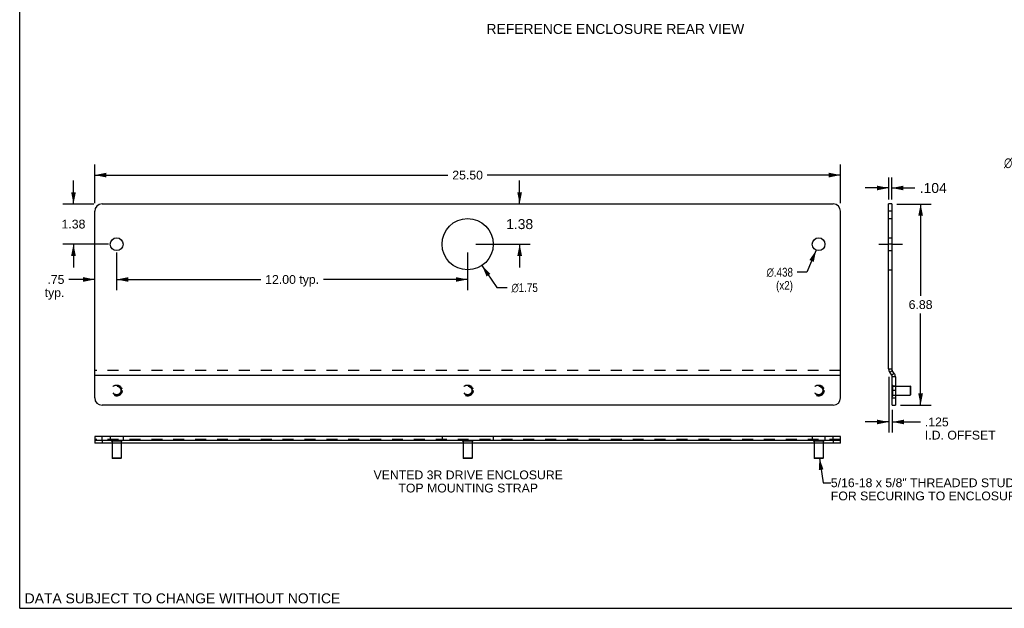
# Model space of a CAD drawing. Header units: inches. Extents: x 0 to 68, y 0 to 44.
# Tile 1 of 5: x 0 to 33.7, y 0 to 20.1. Entities that reach past the tile are written whole.
import ezdxf

# ---------------------------------------------------------------- set-up
doc = ezdxf.new("R2010")
doc.units = ezdxf.units.IN
doc.header["$LTSCALE"] = 3.74
doc.header["$MEASUREMENT"] = 0
doc.linetypes.add('DASHED', pattern=[0.2, 0.1, -0.1])
doc.linetypes.add('HIDDEN', pattern=[0.2, 0.1, -0.1])
doc.layers.get('0').update_dxf_attribs({"linetype": 'CONTINUOUS'})
doc.layers.add('DEFAULT_2', color=8, linetype='HIDDEN')
doc.layers.add('DIMENSIONS', color=7, linetype='CONTINUOUS')
doc.styles.get("Standard").update_dxf_attribs({"font": 'arial.ttf'})
doc.styles.add('TEXTSTYLE_1', font='gdt', dxfattribs={"width": 0.8})
doc.dimstyles.new('DIMSTYLE_1', dxfattribs={"dimtxt": 0.3, "dimasz": 0.4, "dimexe": 0.09, "dimexo": 0.07, "dimgap": 0.0375, "dimtad": 0, "dimtih": 1, "dimtoh": 1, "dimzin": 4, "dimdsep": 46, "dimtxsty": 'Standard', "dimblk": '_FILLED', "dimblk1": '_FILLED', "dimblk2": '_FILLED', "dimcen": 0.09, "dimazin": 1, "dimtfac": 1, "dimtdec": 3, "dimtofl": 0, "dimtmove": 0, "dimatfit": 3, "dimldrblk": '_FILLED', "dimfxl": 0, "dimtolj": 1, "dimtzin": 4, "dimarcsym": 0})
doc.dimstyles.new('DIMSTYLE_2', dxfattribs={"dimtxt": 0.3, "dimasz": 0.4, "dimexe": 0.09, "dimexo": 0.07, "dimgap": 0.09, "dimtad": 0, "dimtih": 1, "dimtoh": 1, "dimzin": 4, "dimdsep": 46, "dimtxsty": 'Standard', "dimblk": '_FILLED', "dimblk1": '_FILLED', "dimblk2": '_FILLED', "dimcen": 0.09, "dimazin": 1, "dimtfac": 1, "dimtdec": 3, "dimtofl": 0, "dimtmove": 0, "dimatfit": 1, "dimldrblk": '_FILLED', "dimfxl": 0, "dimtolj": 1, "dimtzin": 4, "dimarcsym": 0})
doc.dimstyles.new('DIMSTYLE_3', dxfattribs={"dimtxt": 0.3, "dimasz": 0.4, "dimexe": 0.09, "dimexo": 0.07, "dimgap": 0.0375, "dimtad": 0, "dimtih": 1, "dimtoh": 1, "dimdec": 3, "dimzin": 4, "dimdsep": 46, "dimtxsty": 'Standard', "dimblk": '_FILLED', "dimblk1": '_FILLED', "dimblk2": '_FILLED', "dimcen": 0.09, "dimadec": 3, "dimazin": 1, "dimtfac": 1, "dimtdec": 3, "dimtofl": 0, "dimtmove": 0, "dimatfit": 3, "dimldrblk": '_FILLED', "dimfxl": 0, "dimtolj": 1, "dimtzin": 4, "dimarcsym": 0})
doc.dimstyles.new('DIMSTYLE_4', dxfattribs={"dimtxt": 0.34, "dimasz": 0.4, "dimexe": 0.09, "dimexo": 0.07, "dimgap": 0.0425, "dimtad": 0, "dimtih": 1, "dimtoh": 1, "dimzin": 4, "dimdsep": 46, "dimtxsty": 'Standard', "dimblk": '_FILLED', "dimblk1": '_FILLED', "dimblk2": '_FILLED', "dimcen": 0.09, "dimazin": 1, "dimtfac": 1, "dimtdec": 3, "dimtofl": 0, "dimtmove": 0, "dimatfit": 3, "dimldrblk": '_FILLED', "dimfxl": 0, "dimtolj": 1, "dimtzin": 4, "dimarcsym": 0})
doc.dimstyles.new('DIMSTYLE_5', dxfattribs={"dimtxt": 0.3, "dimasz": 0.4, "dimexe": 0.09, "dimexo": 0.07, "dimgap": 0.09, "dimtad": 0, "dimtih": 1, "dimtoh": 1, "dimdec": 3, "dimzin": 4, "dimdsep": 46, "dimtxsty": 'Standard', "dimblk": '_FILLED', "dimblk1": '_FILLED', "dimblk2": '_FILLED', "dimcen": 0.09, "dimadec": 3, "dimazin": 1, "dimtfac": 1, "dimtdec": 3, "dimtofl": 0, "dimtmove": 0, "dimatfit": 1, "dimldrblk": '_FILLED', "dimfxl": 0, "dimtolj": 1, "dimtzin": 4, "dimarcsym": 0})
doc.dimstyles.new('DIMSTYLE_6', dxfattribs={"dimtxt": 0.34, "dimasz": 0.4, "dimexe": 0.09, "dimexo": 0.07, "dimgap": 0.09, "dimtad": 0, "dimtih": 1, "dimtoh": 1, "dimdec": 3, "dimzin": 4, "dimdsep": 46, "dimtxsty": 'Standard', "dimblk": '_FILLED', "dimblk1": '_FILLED', "dimblk2": '_FILLED', "dimcen": 0.09, "dimadec": 3, "dimazin": 1, "dimtfac": 1, "dimtdec": 3, "dimtofl": 0, "dimtmove": 0, "dimatfit": 1, "dimldrblk": '_FILLED', "dimfxl": 0, "dimtolj": 1, "dimtzin": 4, "dimarcsym": 0})
doc.dimstyles.new('DIMSTYLE_8', dxfattribs={"dimtxt": 0.34, "dimasz": 0.4, "dimexe": 0.09, "dimexo": 0.07, "dimgap": 0.0425, "dimtad": 0, "dimtih": 1, "dimtoh": 1, "dimdec": 3, "dimzin": 4, "dimdsep": 46, "dimtxsty": 'Standard', "dimblk": '_FILLED', "dimblk1": '_FILLED', "dimblk2": '_FILLED', "dimcen": 0.09, "dimadec": 3, "dimazin": 1, "dimtfac": 1, "dimtdec": 3, "dimtofl": 0, "dimtmove": 0, "dimatfit": 3, "dimldrblk": '_FILLED', "dimfxl": 0, "dimtolj": 1, "dimtzin": 4, "dimarcsym": 0})
doc.dimstyles.get("Standard").update_dxf_attribs({"dimtxt": 0.34, "dimasz": 0.4, "dimexe": 0.09, "dimexo": 0.07, "dimgap": 0.09, "dimtad": 0, "dimtih": 1, "dimtoh": 1, "dimdec": 3, "dimzin": 4, "dimdsep": 46, "dimtxsty": 'Standard', "dimblk": '_FILLED', "dimblk1": '_FILLED', "dimblk2": '_FILLED', "dimcen": 0.09, "dimadec": 3, "dimazin": 1, "dimtp": 0.001, "dimtm": 0.001, "dimtfac": 1, "dimtdec": 3, "dimtofl": 0, "dimtmove": 0, "dimatfit": 3, "dimldrblk": '_FILLED', "dimfxl": 0, "dimtolj": 1, "dimtzin": 4, "dimarcsym": 0})

# ---------------------------------------------------------------- blocks, each defined once
blk = doc.blocks.new('_FILLED')
at = {"color": 0, "linetype": 'ByBlock'}
blk.add_solid([(0, 0), (-1, 0.2), (-1, -0.2)], dxfattribs=at)
blk = doc.blocks.new('*D1')
at = {"layer": 'DIMENSIONS', "color": 2, "linetype": 'Continuous'}
for p, q in [((2.565, 13.846), (2.565, 15.164)), ((28.065, 13.846), (28.065, 15.164)), ((2.565, 14.804), (14.641, 14.804)), ((28.065, 14.804), (15.989, 14.804))]:
    blk.add_line(p, q, dxfattribs=at)
at = {"layer": 'DIMENSIONS', "color": 2, "linetype": 'Continuous', "xscale": 0.4, "yscale": 0.4, "zscale": 0.4, "rotation": 180}
blk.add_blockref('_FILLED', (2.565, 14.804), dxfattribs=at)
at = {"layer": 'DIMENSIONS', "color": 2, "linetype": 'Continuous', "xscale": 0.4, "yscale": 0.4, "zscale": 0.4}
blk.add_blockref('_FILLED', (28.065, 14.804), dxfattribs=at)
at = {"layer": 'DIMENSIONS', "color": 2, "linetype": 'Continuous', "insert": (15.315, 14.954), "char_height": 0.3, "width": 1.04833, "attachment_point": 2, "line_spacing_factor": 0.9}
blk.add_mtext('25.50', dxfattribs=at)
blk = doc.blocks.new('*D2')
at = {"layer": 'DIMENSIONS', "color": 2, "linetype": 'Continuous'}
for p, q in [((3.315, 12.161), (3.315, 10.877)), ((2.565, 11.237), (1.68, 11.237)), ((3.315, 11.237), (4.115, 11.237))]:
    blk.add_line(p, q, dxfattribs=at)
at = {"layer": 'DIMENSIONS', "color": 2, "linetype": 'Continuous', "xscale": 0.4, "yscale": 0.4, "zscale": 0.4}
blk.add_blockref('_FILLED', (2.565, 11.237), dxfattribs=at)
at = {"layer": 'DIMENSIONS', "color": 2, "linetype": 'Continuous', "xscale": 0.4, "yscale": 0.4, "zscale": 0.4, "rotation": 180}
blk.add_blockref('_FILLED', (3.315, 11.237), dxfattribs=at)
at = {"layer": 'DIMENSIONS', "color": 2, "linetype": 'Continuous', "insert": (1.53, 11.387), "char_height": 0.3, "width": 0.67472, "attachment_point": 3, "line_spacing_factor": 0.9}
blk.add_mtext('.75\\Ptyp.', dxfattribs=at)
blk = doc.blocks.new('*D3')
at = {"layer": 'DIMENSIONS', "color": 2, "linetype": 'Continuous'}
for p, q in [((1.839, 13.816), (1.839, 14.616)), ((2.535, 13.816), (1.479, 13.816)), ((3.035, 12.441), (1.479, 12.441)), ((1.839, 12.441), (1.839, 11.641))]:
    blk.add_line(p, q, dxfattribs=at)
at = {"layer": 'DIMENSIONS', "color": 2, "linetype": 'Continuous', "xscale": 0.4, "yscale": 0.4, "zscale": 0.4}
for p, rotation in [((1.839, 13.816), 270), ((1.839, 12.441), 90)]:
    blk.add_blockref('_FILLED', p, dxfattribs=dict(at, rotation=rotation))
at = {"layer": 'DIMENSIONS', "color": 2, "linetype": 'Continuous', "insert": (1.839, 13.279), "char_height": 0.3, "width": 0.81524, "attachment_point": 2, "line_spacing_factor": 0.9}
blk.add_mtext('1.38', dxfattribs=at)
blk = doc.blocks.new('*D4')
at = {"layer": 'DIMENSIONS', "color": 2, "linetype": 'Continuous'}
for p, q in [((15.805, 11.716), (16.316, 10.958)), ((16.316, 10.958), (16.664, 10.958))]:
    blk.add_line(p, q, dxfattribs=at)
at = {"layer": 'DIMENSIONS', "color": 2, "linetype": 'Continuous', "xscale": 0.4, "yscale": 0.4, "zscale": 0.4, "rotation": 124.0081489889}
blk.add_blockref('_FILLED', (15.805, 11.716), dxfattribs=at)
at = {"layer": 'DIMENSIONS', "color": 2, "linetype": 'Continuous', "insert": (16.814, 11.108), "char_height": 0.3, "width": 1.21524, "attachment_point": 1, "line_spacing_factor": 0.9, "style": 'TEXTSTYLE_1'}
blk.add_mtext('{\\fgdt;n}\\fArial;1.75', dxfattribs=at)
blk = doc.blocks.new('*D5')
at = {"layer": 'DIMENSIONS', "color": 2, "linetype": 'Continuous'}
for p, q in [((29.711, 7.906), (29.711, 6.008)), ((29.836, 6.786), (29.836, 6.008)), ((29.711, 6.368), (28.911, 6.368)), ((29.836, 6.368), (30.799, 6.368))]:
    blk.add_line(p, q, dxfattribs=at)
at = {"layer": 'DIMENSIONS', "color": 2, "linetype": 'Continuous', "xscale": 0.4, "yscale": 0.4, "zscale": 0.4}
blk.add_blockref('_FILLED', (29.711, 6.368), dxfattribs=at)
at = {"layer": 'DIMENSIONS', "color": 2, "linetype": 'Continuous', "xscale": 0.4, "yscale": 0.4, "zscale": 0.4, "rotation": 180}
blk.add_blockref('_FILLED', (29.836, 6.368), dxfattribs=at)
at = {"layer": 'DIMENSIONS', "color": 2, "linetype": 'Continuous', "insert": (30.949, 6.518), "char_height": 0.3, "width": 2.41561, "attachment_point": 1, "line_spacing_factor": 0.9}
blk.add_mtext('.125\\PI.D. OFFSET', dxfattribs=at)
blk = doc.blocks.new('*D8')
at = {"layer": 'DIMENSIONS', "color": 2, "linetype": 'Continuous'}
for p, q in [((27.231, 12.24), (26.915, 11.485)), ((26.915, 11.485), (26.588, 11.485))]:
    blk.add_line(p, q, dxfattribs=at)
at = {"layer": 'DIMENSIONS', "color": 2, "linetype": 'Continuous', "xscale": 0.4, "yscale": 0.4, "zscale": 0.4, "rotation": 67.2792037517}
blk.add_blockref('_FILLED', (27.231, 12.24), dxfattribs=at)
at = {"layer": 'DIMENSIONS', "color": 2, "linetype": 'Continuous', "insert": (26.438, 11.635), "char_height": 0.3, "width": 1.21524, "attachment_point": 3, "line_spacing_factor": 0.9, "style": 'TEXTSTYLE_1'}
blk.add_mtext('{\\fgdt;n}\\fArial;.438\\P(x2)', dxfattribs=at)
blk = doc.blocks.new('*D9')
at = {"layer": 'DIMENSIONS', "color": 2, "linetype": 'Continuous'}
for p, q in [((29.991, 13.816), (31.163, 13.816)), ((30.803, 13.816), (30.803, 10.679)), ((30.803, 6.941), (30.803, 10.079)), ((30.116, 6.941), (31.163, 6.941))]:
    blk.add_line(p, q, dxfattribs=at)
at = {"layer": 'DIMENSIONS', "color": 2, "linetype": 'Continuous', "xscale": 0.4, "yscale": 0.4, "zscale": 0.4}
for p, rotation in [((30.803, 13.816), 90), ((30.803, 6.941), 270)]:
    blk.add_blockref('_FILLED', p, dxfattribs=dict(at, rotation=rotation))
at = {"layer": 'DIMENSIONS', "color": 2, "linetype": 'Continuous', "insert": (30.803, 10.529), "char_height": 0.3, "width": 0.81524, "attachment_point": 2, "line_spacing_factor": 0.9}
blk.add_mtext('6.88', dxfattribs=at)
blk = doc.blocks.new('*D12')
at = {"layer": 'DIMENSIONS', "color": 2, "linetype": 'Continuous'}
for p, q in [((35.177, 15.228), (34.847, 15.228)), ((36.462, 14.015), (35.177, 15.228))]:
    blk.add_line(p, q, dxfattribs=at)
at = {"layer": 'DIMENSIONS', "color": 2, "linetype": 'Continuous', "xscale": 0.4, "yscale": 0.4, "zscale": 0.4, "rotation": 316.6394553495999}
blk.add_blockref('_FILLED', (36.462, 14.015), dxfattribs=at)
at = {"layer": 'DIMENSIONS', "color": 2, "linetype": 'Continuous', "insert": (34.677, 15.398), "char_height": 0.34, "width": 1.37727, "attachment_point": 3, "line_spacing_factor": 0.9, "style": 'TEXTSTYLE_1'}
blk.add_mtext('{\\fgdt;n}\\fArial;.438\\P(x2)', dxfattribs=at)
blk = doc.blocks.new('*D15')
at = {"layer": 'DIMENSIONS', "color": 2, "linetype": 'Continuous'}
for p, q in [((3.315, 12.161), (3.315, 10.877)), ((15.315, 12.161), (15.315, 10.877)), ((3.315, 11.237), (8.246, 11.237)), ((15.315, 11.237), (10.385, 11.237))]:
    blk.add_line(p, q, dxfattribs=at)
at = {"layer": 'DIMENSIONS', "color": 2, "linetype": 'Continuous', "xscale": 0.4, "yscale": 0.4, "zscale": 0.4, "rotation": 180}
blk.add_blockref('_FILLED', (3.315, 11.237), dxfattribs=at)
at = {"layer": 'DIMENSIONS', "color": 2, "linetype": 'Continuous', "xscale": 0.4, "yscale": 0.4, "zscale": 0.4}
blk.add_blockref('_FILLED', (15.315, 11.237), dxfattribs=at)
at = {"layer": 'DIMENSIONS', "color": 2, "linetype": 'Continuous', "insert": (9.315, 11.387), "char_height": 0.3, "width": 1.83903, "attachment_point": 2, "line_spacing_factor": 0.9}
blk.add_mtext('12.00 typ.', dxfattribs=at)
blk = doc.blocks.new('*D20')
at = {"layer": 'DIMENSIONS', "color": 2, "linetype": 'Continuous'}
for p, q in [((17.094, 13.816), (17.094, 14.616)), ((15.595, 12.441), (17.454, 12.441)), ((17.094, 12.441), (17.094, 11.641))]:
    blk.add_line(p, q, dxfattribs=at)
at = {"layer": 'DIMENSIONS', "color": 2, "linetype": 'Continuous', "xscale": 0.4, "yscale": 0.4, "zscale": 0.4}
for p, rotation in [((17.094, 13.816), 270), ((17.094, 12.441), 90)]:
    blk.add_blockref('_FILLED', p, dxfattribs=dict(at, rotation=rotation))
at = {"layer": 'DIMENSIONS', "color": 2, "linetype": 'Continuous', "insert": (17.094, 13.299), "char_height": 0.34, "width": 0.92394, "attachment_point": 2, "line_spacing_factor": 0.9}
blk.add_mtext('1.38', dxfattribs=at)
blk = doc.blocks.new('*D24')
at = {"layer": 'DIMENSIONS', "color": 2, "linetype": 'Continuous'}
for p, q in [((29.711, 13.971), (29.711, 14.723)), ((29.815, 13.971), (29.815, 14.723)), ((29.711, 14.363), (28.911, 14.363)), ((29.815, 14.363), (30.603, 14.363))]:
    blk.add_line(p, q, dxfattribs=at)
at = {"layer": 'DIMENSIONS', "color": 2, "linetype": 'Continuous', "xscale": 0.4, "yscale": 0.4, "zscale": 0.4}
blk.add_blockref('_FILLED', (29.711, 14.363), dxfattribs=at)
at = {"layer": 'DIMENSIONS', "color": 2, "linetype": 'Continuous', "xscale": 0.4, "yscale": 0.4, "zscale": 0.4, "rotation": 180}
blk.add_blockref('_FILLED', (29.815, 14.363), dxfattribs=at)
at = {"layer": 'DIMENSIONS', "color": 2, "linetype": 'Continuous', "insert": (30.773, 14.533), "char_height": 0.34, "width": 0.92394, "attachment_point": 1, "line_spacing_factor": 0.9}
blk.add_mtext('.104', dxfattribs=at)

msp = doc.modelspace()

# ---------------------------------------------------------------- linework, layer by layer
at = {"color": 7, "linetype": 'Continuous'}
for p, q in [((0, 0), (0, 44)), ((2.8153, 13.8164), (27.8153, 13.8164)), ((29.7106, 8.1858), (29.7106, 13.8164)), ((29.8146, 13.8164), (29.7106, 13.8164)), ((2.5653, 7.1914), (2.5653, 13.5664)), ((28.0653, 7.1914), (28.0653, 13.5664)), ((29.8146, 13.5664), (29.7106, 13.5664)), ((29.7106, 8.1858), (29.8146, 8.1858)), ((29.7475, 8.0688), (29.8327, 8.1284)), ((2.5653, 7.9687), (28.0653, 7.9687)), ((29.8176, 7.9687), (29.7475, 8.0688)), ((29.9028, 8.0284), (29.8176, 7.9687)), ((29.9396, 7.9114), (29.8356, 7.9114)), ((29.8356, 6.9414), (29.8356, 7.9114)), ((29.8316, 7.6294), (29.8356, 7.6294)), ((29.8316, 7.2534), (29.8316, 7.6294)), ((29.9396, 7.5964), (30.4466, 7.5964)), ((30.4566, 7.5864), (30.4466, 7.5964)), ((30.4466, 7.5964), (30.4466, 7.2864)), ((30.4566, 7.5864), (30.4566, 7.2964)), ((29.8316, 7.2534), (29.8356, 7.2534)), ((29.8356, 7.1914), (29.9396, 7.1914)), ((29.9396, 7.2864), (30.4466, 7.2864)), ((30.4566, 7.2964), (30.4466, 7.2864)), ((27.8153, 6.9414), (2.8153, 6.9414)), ((29.8356, 6.9414), (29.9396, 6.9414)), ((2.5653, 5.8671), (2.5653, 5.6381)), ((28.0653, 5.8671), (2.5653, 5.8671)), ((2.5653, 5.7421), (28.0653, 5.7421)), ((2.8153, 5.7421), (2.8153, 5.6381)), ((3.1273, 5.7461), (3.1273, 5.7421)), ((3.1273, 5.7461), (3.5033, 5.7461)), ((3.5033, 5.7461), (3.5033, 5.7421)), ((15.1273, 5.7461), (15.1273, 5.7421)), ((15.1273, 5.7461), (15.5033, 5.7461)), ((15.5033, 5.7461), (15.5033, 5.7421)), ((27.1273, 5.7461), (27.5033, 5.7461)), ((27.1273, 5.7461), (27.1273, 5.7421)), ((27.5033, 5.7461), (27.5033, 5.7421)), ((27.8153, 5.7421), (27.8153, 5.6381)), ((28.0653, 5.6381), (28.0653, 5.8671)), ((3.1603, 5.6381), (3.1603, 5.1311)), ((3.4703, 5.6381), (3.4703, 5.1311)), ((15.1603, 5.6381), (15.1603, 5.1311)), ((15.4703, 5.6381), (15.4703, 5.1311)), ((27.1603, 5.6381), (27.1603, 5.1311)), ((27.4703, 5.6381), (27.4703, 5.1311)), ((3.1703, 5.1211), (3.1603, 5.1311)), ((3.4703, 5.1311), (3.1603, 5.1311)), ((3.4603, 5.1211), (3.1703, 5.1211)), ((3.4603, 5.1211), (3.4703, 5.1311)), ((15.4703, 5.1311), (15.1603, 5.1311)), ((15.1703, 5.1211), (15.1603, 5.1311)), ((15.4603, 5.1211), (15.1703, 5.1211)), ((15.4603, 5.1211), (15.4703, 5.1311)), ((27.4703, 5.1311), (27.1603, 5.1311)), ((27.1703, 5.1211), (27.1603, 5.1311)), ((27.4603, 5.1211), (27.1703, 5.1211)), ((27.4603, 5.1211), (27.4703, 5.1311)), ((0, 0), (68, 0))]:
    msp.add_line(p, q, dxfattribs=at)
at = {"color": 3, "linetype": 'Continuous'}
for p, q in [((29.8146, 13.8164), (29.8146, 8.1858)), ((29.9028, 8.0284), (29.8327, 8.1284)), ((29.9396, 7.9114), (29.9396, 6.9414)), ((28.0653, 5.6381), (2.5653, 5.6381))]:
    msp.add_line(p, q, dxfattribs=at)
at = {"color": 2, "linetype": 'DASHED'}
for p, q in [((29.3706, 12.4414), (29.7106, 12.4414)), ((29.8146, 12.4414), (30.2354, 12.4414))]:
    msp.add_line(p, q, dxfattribs=at)
at = {"color": 7, "linetype": 'Continuous'}
for centre, radius in [((15.3153, 12.4414), 0.875), ((3.3153, 12.4414), 0.2188), ((27.3153, 12.4414), 0.2188)]:
    msp.add_circle(centre, radius, dxfattribs=at)
for centre, radius, start, end in [((2.8153, 13.5664), 0.25, 90, 180), ((27.8153, 13.5664), 0.25, 0, 90), ((29.9146, 8.1858), 0.204, 180, 215), ((29.7356, 7.9114), 0.1, 0, 35), ((2.8153, 7.1914), 0.25, 180, 270), ((27.8153, 7.1914), 0.25, 270, 360)]:
    msp.add_arc(centre, radius, start, end, dxfattribs=at)
at = {"color": 3, "linetype": 'Continuous'}
for centre, radius, start, end in [((29.9146, 8.1858), 0.1, 180, 215), ((29.7356, 7.9114), 0.204, 0, 35)]:
    msp.add_arc(centre, radius, start, end, dxfattribs=at)
at = {"layer": 'DEFAULT_2', "color": 8, "linetype": 'HIDDEN'}
for p, q in [((29.7106, 13.3164), (29.8146, 13.3164)), ((29.7106, 12.6602), (29.8146, 12.6602)), ((29.8146, 12.4414), (29.7106, 12.4414)), ((29.7106, 12.2227), (29.8146, 12.2227)), ((29.7106, 11.5664), (29.8146, 11.5664)), ((28.0653, 8.1284), (2.5653, 8.1284)), ((29.8356, 7.6294), (29.8496, 7.6294)), ((29.8356, 7.5974), (29.9396, 7.5974)), ((29.9396, 7.4414), (29.8356, 7.4414)), ((29.8496, 7.2534), (29.8496, 7.6294)), ((29.8496, 7.5964), (29.9396, 7.5964)), ((29.8356, 7.2854), (29.9396, 7.2854)), ((29.8356, 7.2534), (29.8496, 7.2534)), ((29.8496, 7.2864), (29.9396, 7.2864)), ((28.0653, 5.7631), (2.5653, 5.7631)), ((2.8153, 5.7631), (2.8153, 5.8671)), ((3.0965, 5.8671), (3.0965, 5.7631)), ((3.1273, 5.7421), (3.1273, 5.7281)), ((3.1273, 5.7281), (3.5033, 5.7281)), ((3.1593, 5.7421), (3.1593, 5.6381)), ((3.1603, 5.7281), (3.1603, 5.6381)), ((3.4703, 5.7281), (3.4703, 5.6381)), ((3.4713, 5.7421), (3.4713, 5.6381)), ((3.5033, 5.7421), (3.5033, 5.7281)), ((3.534, 5.8671), (3.534, 5.7631)), ((14.4403, 5.8671), (14.4403, 5.7631)), ((15.1273, 5.7421), (15.1273, 5.7281)), ((15.1273, 5.7281), (15.5033, 5.7281)), ((15.1593, 5.7421), (15.1593, 5.6381)), ((15.1603, 5.7281), (15.1603, 5.6381)), ((15.4703, 5.7281), (15.4703, 5.6381)), ((15.4713, 5.7421), (15.4713, 5.6381)), ((15.5033, 5.7421), (15.5033, 5.7281)), ((16.1903, 5.8671), (16.1903, 5.7631)), ((27.0965, 5.8671), (27.0965, 5.7631)), ((27.1273, 5.7421), (27.1273, 5.7281)), ((27.1273, 5.7281), (27.5033, 5.7281)), ((27.1593, 5.7421), (27.1593, 5.6381)), ((27.1603, 5.7281), (27.1603, 5.6381)), ((27.4703, 5.7281), (27.4703, 5.6381)), ((27.4713, 5.7421), (27.4713, 5.6381)), ((27.5033, 5.7421), (27.5033, 5.7281)), ((27.534, 5.8671), (27.534, 5.7631)), ((27.8153, 5.7631), (27.8153, 5.8671))]:
    msp.add_line(p, q, dxfattribs=at)
for centre, radius in [((3.3153, 7.4414), 0.188), ((3.3153, 7.4414), 0.156), ((3.3153, 7.4414), 0.155), ((3.3153, 7.4414), 0.145), ((15.3153, 7.4414), 0.188), ((15.3153, 7.4414), 0.156), ((15.3153, 7.4414), 0.155), ((15.3153, 7.4414), 0.145), ((27.3153, 7.4414), 0.188), ((27.3153, 7.4414), 0.156), ((27.3153, 7.4414), 0.155), ((27.3153, 7.4414), 0.145)]:
    msp.add_circle(centre, radius, dxfattribs=at)

# ---------------------------------------------------------------- texts
at = {"layer": 'DIMENSIONS', "color": 2, "linetype": 'Continuous', "line_spacing_factor": 0.9}
for s, insert, char_height, width, attachment_point in [('REFERENCE ENCLOSURE REAR VIEW', (20.3667, 19.9679), 0.34, 8.797026, 2), ('VENTED 3R DRIVE ENCLOSURE\\PTOP MOUNTING STRAP', (15.3353, 4.7091), 0.3, 6.46171, 2), ('5/16-18 x 5/8" THREADED STUDS\\PFOR SECURING TO ENCLOSURE (x3)', (27.7332, 4.4394), 0.3, 7.462082, 1), ('DATA SUBJECT TO CHANGE WITHOUT NOTICE', (0.17, 0.5099), 0.34, 10.771301, 1)]:
    msp.add_mtext(s, dxfattribs=dict(at, insert=insert, char_height=char_height, width=width, attachment_point=attachment_point))

# ---------------------------------------------------------------- dimensions: what is measured, and where the dimension line sits
at = {"layer": 'DIMENSIONS', "color": 2, "linetype": 'Continuous'}
for base, p1, p2, angle, dimstyle, picture, middle in [((2.5653, 14.8036), (28.0653, 13.7764), (2.5653, 13.7764), 180, 'DIMSTYLE_1', '*D1', (15.3113, 14.8019)), ((1.8388543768, 12.4414086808), (2.6052523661, 13.8164086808), (3.1052523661, 12.4414086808), 270, 'DIMSTYLE_1', '*D3', (1.8512900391, 13.1272357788)), ((17.0938511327, 12.4414086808), (27.8152523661, 13.8164086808), (15.5252523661, 12.4414086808), 270, 'DIMSTYLE_4', '*D20', (17.1079454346, 13.1270126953)), ((30.8029263, 6.9414086), (29.9206402, 13.8164087), (30.0456449, 6.9414086), 270, 'DIMSTYLE_1', '*D9', (30.8003062, 10.3772357))]:
    dim = msp.add_linear_dim(base=base, p1=p1, p2=p2, angle=angle, dimstyle=dimstyle, dxfattribs=at)
    dim.commit()
    dim.dimension.update_dxf_attribs({"geometry": picture, "text_midpoint": middle, "dimtype": 160})
for p1, p2, text, dimstyle, picture, middle in [((36.4616, 14.0146), (36.7797, 13.7142), '%%c<>\\P(x2)', 'DIMSTYLE_6', '*D12', (33.988, 14.973)), ((15.8046, 11.7161), (14.8259, 13.1667), '%%c<>', 'DIMSTYLE_2', '*D4', (17.4218, 10.9584)), ((27.23076218, 12.23963413), (27.39974256, 12.64318323), '%%c<>\\P(x2)', 'DIMSTYLE_5', '*D8', (25.83038894, 11.26004903))]:
    dim = msp.add_diameter_dim_2p(p1=p1, p2=p2, text=text, dimstyle=dimstyle, override={"dimpost": '<>'}, dxfattribs=at)
    dim.commit()
    dim.dimension.update_dxf_attribs({"geometry": picture, "text_midpoint": middle, "dimtype": 163})
dim = msp.add_linear_dim(base=(29.8146, 14.3634), p1=(29.7106, 13.9014), p2=(29.8146, 13.9014), dimstyle='DIMSTYLE_8', dxfattribs=at)
dim.commit()
dim.dimension.update_dxf_attribs({"geometry": '*D24', "text_midpoint": (31.2446, 14.3615), "dimtype": 160})
for base, p1, p2, text, dimstyle, picture, middle in [((3.3153, 11.237), (2.5653, 13.5664), (3.3153, 12.2314), '<>\\Ptyp.', 'DIMSTYLE_1', '*D2', (1.1929, 11.012)), ((15.3153, 11.237), (3.3153, 12.2314), (15.3153, 12.2314), '<> typ.', 'DIMSTYLE_1', '*D15', (9.3153, 11.237)), ((29.8356, 6.3679), (29.7106, 7.9758), (29.8356, 6.8564), '<>\\PI.D. OFFSET', 'DIMSTYLE_3', '*D5', (32.1566, 6.1429))]:
    dim = msp.add_linear_dim(base=base, p1=p1, p2=p2, text=text, dimstyle=dimstyle, dxfattribs=at)
    dim.commit()
    dim.dimension.update_dxf_attribs({"geometry": picture, "text_midpoint": middle, "dimtype": 160})

# ---------------------------------------------------------------- leaders
at = {"layer": 'DIMENSIONS', "color": 2, "linetype": 'Continuous', "annotation_type": 0, "has_hookline": 1, "hookline_direction": 1, "text_width": 7.4251}
msp.add_leader([(27.3433, 5.1311), (27.4681, 4.2894), (27.7332, 4.2894)], dimstyle='Standard', override={"dimtad": 0}, dxfattribs=at)

doc.saveas('drawing.dxf')
